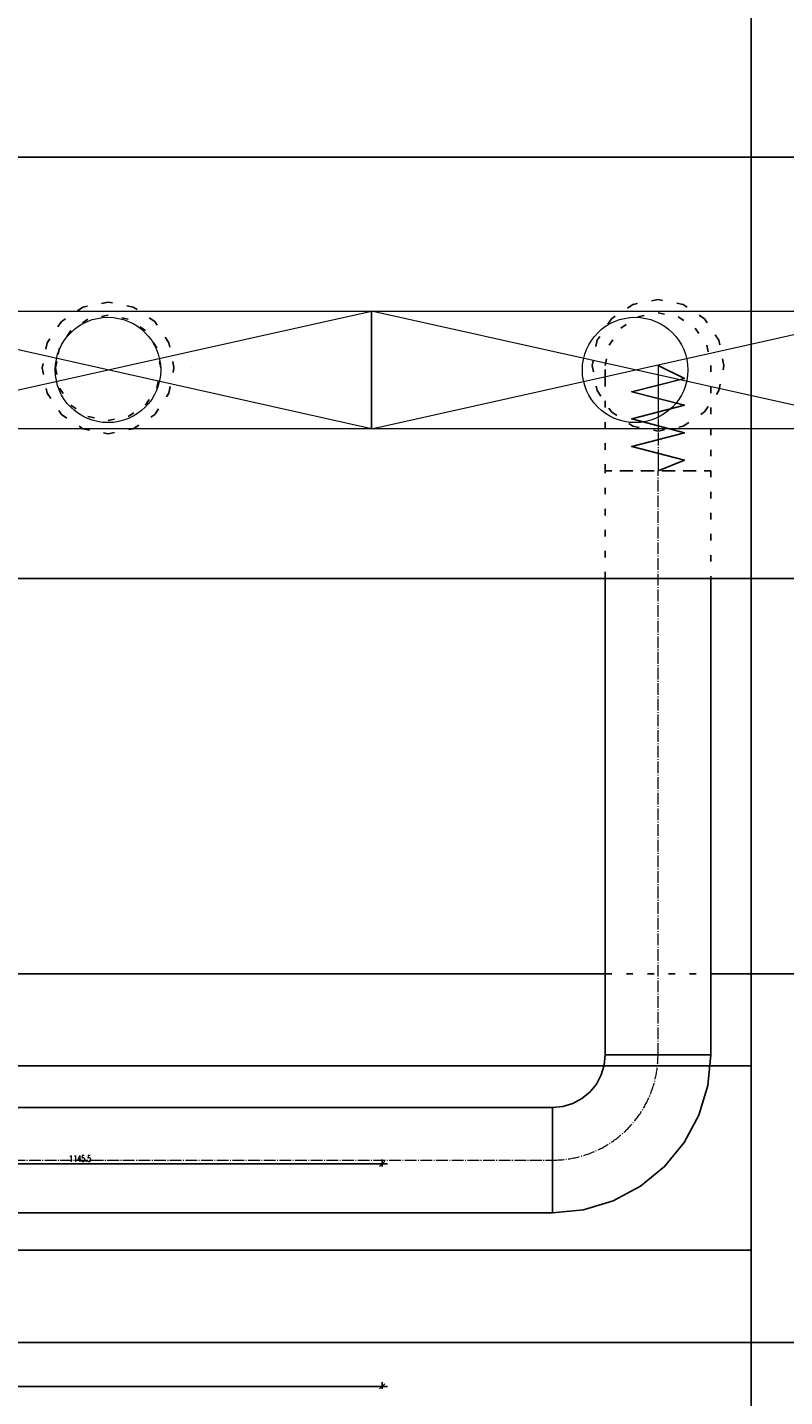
# Model space of a CAD drawing. Header units: centimetres. Extents: x -149939 to 48626, y -46000 to 152985.
# Tile 25 of 256: x -24693 to -23256, y 12051 to 14650. Entities that reach past the tile are written whole.
import ezdxf

# ---------------------------------------------------------------- set-up
doc = ezdxf.new("R2010")
doc.units = ezdxf.units.CM
doc.header["$LTSCALE"] = 50
doc.header["$PDMODE"] = 35
doc.header["$PDSIZE"] = 0.1
for name, pattern in [('01-103-Went PP_poziom-0_5$0$DASHDOT', [25.4, 12.7, -6.35, 0, -6.35]), ('CADVENT_CENTERLINE', [9.9, 7.4, -1, 0.5, -1]), ('CADVENT_HIDDEN', [0.8, 0.25, -0.55]), ('Kondygnacja  -0_5$0$HIDDEN', [9.525, 6.35, -3.175]), ('Kondygnacja  -0_5$0$HIDDEN2', [4.7625, 3.175, -1.5875])]:
    doc.linetypes.add(name, pattern=pattern)
doc.layers.get('0').update_dxf_attribs({"color": 8})
doc.layers.get('DEFPOINTS').update_dxf_attribs({"color": 8})
for name, color, linetype in [('01-103-Went PP_poziom-0_5$0$L_Nawiew', 7, 'Continuous'), ('01-103-Went PP_poziom-0_5$0$L_oś symetrii', 7, 'Continuous'), ('bgde-nawiewEXP', 7, 'Continuous'), ('bgde-nawiewHIDDEN', 250, 'Continuous'), ('Kondygnacja  -0_5$0$ARCH_KONSTR_POWYŻEJ RZUTU', 8, 'Kondygnacja  -0_5$0$HIDDEN'), ('Kondygnacja  -0_5$0$ARCH_KONSTR_POWYŻEJ RZUTU_IST', 8, 'Kondygnacja  -0_5$0$HIDDEN2')]:
    doc.layers.add(name, color=color, linetype=linetype)
for name, color, linetype, lineweight in [('bgde-nawiewCEN', 7, 'Continuous', 13), ('bgde_nawiewnik', 11, 'Continuous', 5), ('Kondygnacja  -0_5$0$ARCH_INFO_WYMIARY', 8, 'Continuous', 9)]:
    doc.layers.add(name, color=color, linetype=linetype, lineweight=lineweight)
doc.styles.add('Kondygnacja  -0_5$0$Romans', font='Romans.shx', dxfattribs={"width": 0.7})
doc.dimstyles.new('Kondygnacja  -0_5$0$Wymiary 1-100', dxfattribs={"dimtxt": 12, "dimasz": 10, "dimexe": 5, "dimexo": 0, "dimgap": 4, "dimtad": 1, "dimrnd": 0.5, "dimzin": 12, "dimdsep": 46, "dimtxsty": 'Kondygnacja  -0_5$0$Romans', "dimblk": 'Kondygnacja  -0_5$0$_Oblique', "dimcen": 10, "dimdle": 10, "dimclrt": 55, "dimazin": 0, "dimtfac": 1, "dimtmove": 1, "dimatfit": 3, "dimfxl": 8, "dimfxlon": 1, "dimtolj": 1, "dimtzin": 0, "dimarcsym": 0})

# ---------------------------------------------------------------- blocks, each defined once
blk = doc.blocks.new('Kondygnacja  -0_5$0$konstrukcja istniejąca -0.5')
at = {"layer": 'Kondygnacja  -0_5$0$ARCH_KONSTR_POWYŻEJ RZUTU_IST', "ltscale": 10}
for points in [[(9782, 5025), (9782, 6175)], [(8738, 5767.89), (9782, 5767.89)], [(9782, 5732.89), (8738, 5732.89)]]:
    blk.add_lwpolyline(points, dxfattribs=at)
blk = doc.blocks.new('Kondygnacja  -0_5$0$_Oblique')
at = {"color": 0, "linetype": 'ByBlock', "lineweight": -2}
blk.add_line((-0.5, -0.5), (0.5, 0.5), dxfattribs=at)
blk = doc.blocks.new('*D179')
at = {"layer": 'DEFPOINTS', "color": 0}
for p in [(-24020, 81900), (-25165.6, 12687.8), (-24020, 12492.9)]:
    blk.add_point(p, dxfattribs=at)
at = {"layer": 'Kondygnacja  -0_5$0$ARCH_INFO_WYMIARY', "color": 0, "lineweight": -2}
for p, q in [((-25175.6, 12492.9), (-24010, 12492.9)), ((-25165.6, 12500.9), (-25165.6, 12487.9)), ((-24020, 12500.9), (-24020, 12487.9))]:
    blk.add_line(p, q, dxfattribs=at)
at = {"layer": 'Kondygnacja  -0_5$0$ARCH_INFO_WYMIARY', "color": 0, "linetype": 'ByBlock', "lineweight": -2, "xscale": 10, "yscale": 10, "zscale": 10, "rotation": 180}
blk.add_blockref('Kondygnacja  -0_5$0$_Oblique', (-25165.6, 12492.9), dxfattribs=at)
at = {"layer": 'Kondygnacja  -0_5$0$ARCH_INFO_WYMIARY', "color": 0, "linetype": 'ByBlock', "lineweight": -2, "xscale": 10, "yscale": 10, "zscale": 10}
blk.add_blockref('Kondygnacja  -0_5$0$_Oblique', (-24020, 12492.9), dxfattribs=at)
at = {"layer": 'Kondygnacja  -0_5$0$ARCH_INFO_WYMIARY', "color": 55, "insert": (-24592.8, 12502.9), "char_height": 12, "attachment_point": 5, "style": 'Kondygnacja  -0_5$0$Romans'}
blk.add_mtext('\\A1;1145.5', dxfattribs=at)
blk = doc.blocks.new('*D212')
at = {"layer": 'DEFPOINTS', "color": 0}
for p in [(-30586.3, 81900), (-30681.1, 12489.5), (9064, 12489.5)]:
    blk.add_point(p, dxfattribs=at)
at = {"layer": 'Kondygnacja  -0_5$0$ARCH_INFO_WYMIARY', "color": 0, "lineweight": -2}
for p, q in [((-30673.1, 81900), (-30686.1, 81900)), ((-30681.1, 81910), (-30681.1, 12479.5)), ((-30673.1, 12489.5), (-30686.1, 12489.5))]:
    blk.add_line(p, q, dxfattribs=at)
at = {"layer": 'Kondygnacja  -0_5$0$ARCH_INFO_WYMIARY', "color": 0, "linetype": 'ByBlock', "lineweight": -2, "xscale": 10, "yscale": 10, "zscale": 10}
for p, rotation in [((-30681.1, 81900), 90), ((-30681.1, 12489.5), 270)]:
    blk.add_blockref('Kondygnacja  -0_5$0$_Oblique', p, dxfattribs=dict(at, rotation=rotation))
at = {"layer": 'Kondygnacja  -0_5$0$ARCH_INFO_WYMIARY', "color": 55, "insert": (-30691.1, 47194.8), "char_height": 12, "attachment_point": 5, "rotation": 90, "style": 'Kondygnacja  -0_5$0$Romans'}
blk.add_mtext('\\A1;69410.5', dxfattribs=at)
blk = doc.blocks.new('*D218')
at = {"layer": 'DEFPOINTS', "color": 0}
for p in [(-29180, 78695), (-24020, 12369.5), (-24020, 12070.3)]:
    blk.add_point(p, dxfattribs=at)
at = {"layer": 'Kondygnacja  -0_5$0$ARCH_INFO_WYMIARY', "color": 0, "lineweight": -2}
for p, q in [((-29190, 12070.3), (-24010, 12070.3)), ((-29180, 12078.3), (-29180, 12065.3)), ((-24020, 12078.3), (-24020, 12065.3))]:
    blk.add_line(p, q, dxfattribs=at)
at = {"layer": 'Kondygnacja  -0_5$0$ARCH_INFO_WYMIARY', "color": 0, "linetype": 'ByBlock', "lineweight": -2, "xscale": 10, "yscale": 10, "zscale": 10, "rotation": 180}
blk.add_blockref('Kondygnacja  -0_5$0$_Oblique', (-29180, 12070.3), dxfattribs=at)
at = {"layer": 'Kondygnacja  -0_5$0$ARCH_INFO_WYMIARY', "color": 0, "linetype": 'ByBlock', "lineweight": -2, "xscale": 10, "yscale": 10, "zscale": 10}
blk.add_blockref('Kondygnacja  -0_5$0$_Oblique', (-24020, 12070.3), dxfattribs=at)
at = {"layer": 'Kondygnacja  -0_5$0$ARCH_INFO_WYMIARY', "color": 55, "insert": (-26600, 12080.3), "char_height": 12, "attachment_point": 5, "style": 'Kondygnacja  -0_5$0$Romans'}
blk.add_mtext('\\A1;5160', dxfattribs=at)
blk = doc.blocks.new('A$C066D7839')
at = {"layer": 'bgde_nawiewnik', "color": 7}
for p, q in [((-50, -11.15), (-50, 11.15)), ((-50, 11.15), (50, 11.15)), ((-50, -11.15), (50, 11.15)), ((50, -11.15), (-50, 11.15)), ((50, 11.15), (50, -11.15)), ((50, -11.15), (-50, -11.15))]:
    blk.add_line(p, q, dxfattribs=at)
blk.add_circle((0, 0), 10, dxfattribs=at)
blk = doc.blocks.new('*U509')
at = {"layer": '01-103-Went PP_poziom-0_5$0$L_oś symetrii', "linetype": '01-103-Went PP_poziom-0_5$0$DASHDOT', "lineweight": -3}
blk.add_line((0, 0, 0), (0, 0), dxfattribs=at)
blk = doc.blocks.new('*U502')
at = {"layer": '01-103-Went PP_poziom-0_5$0$L_oś symetrii', "linetype": '01-103-Went PP_poziom-0_5$0$DASHDOT', "lineweight": -3}
blk.add_line((0, 0, 0), (0, 0), dxfattribs=at)

msp = doc.modelspace()

# ---------------------------------------------------------------- linework, layer by layer
at = {"layer": 'bgde-nawiewCEN', "linetype": 'CADVENT_CENTERLINE', "ltscale": 0.06}
for p, q in [((-23496.498, 14008.685), (-23496.498, 14008.211)), ((-23496.498, 14008.211), (-23496.498, 14007.085)), ((-23496.498, 14007.085), (-23496.498, 14004.893)), ((-23496.498, 14004.893), (-23496.498, 14001.278)), ((-23496.498, 14001.278), (-23496.498, 13995.885)), ((-23496.498, 13995.885), (-23496.498, 13988.359)), ((-23496.498, 13988.359), (-23496.498, 13978.344)), ((-23496.498, 13978.344), (-23496.498, 13965.485)), ((-23496.498, 13965.485), (-23496.498, 13949.426)), ((-23496.498, 13949.426), (-23496.498, 13929.811)), ((-23496.498, 13929.811), (-23496.498, 13906.285)), ((-23496.498, 13906.285), (-23496.498, 13878.493)), ((-23496.498, 13878.493), (-23496.498, 13827.382)), ((-23496.498, 13827.382), (-23496.498, 13808.685)), ((-23496.498, 12699.847), (-23496.498, 13808.685)), ((-26234.185, 12499.847), (-23696.498, 12499.847))]:
    msp.add_line(p, q, dxfattribs=at)
msp.add_arc((-23696.498, 12699.847), 200, 270, 0, dxfattribs=at)
at = {"layer": 'bgde-nawiewEXP', "linetype": 'Continuous'}
for points in [[(-54602.061, 14403.947), (-12174.813, 14403.947), (-12174.813, 13603.947), (-12164.813, 13603.947), (-12164.813, 14403.947), (-12174.813, 14403.947), (-12174.813, 13603.947)], [(-54602.061, 13603.947), (-12174.813, 13603.947)], [(-23596.498, 13603.947), (-23596.498, 12699.848), (-23396.498, 12699.848), (-23396.498, 13603.947)], [(-26390.185, 12853.743), (-23596.498, 12853.743)], [(-23396.498, 12853.743), (-21909.267, 12853.743), (-21909.267, 12153.743), (-21909.267, 12853.743), (-21795.878, 12853.743)], [(-48104.212, 12153.743), (-21795.878, 12153.743)]]:
    msp.add_lwpolyline(points, dxfattribs=at)
for points in [[(-23696.498, 12399.847), (-23637.971, 12405.612), (-23581.693, 12422.684), (-23529.827, 12450.407), (-23484.366, 12487.715), (-23447.057, 12533.176), (-23419.334, 12585.042), (-23402.262, 12641.32), (-23396.498, 12699.847), (-23596.498, 12699.847), (-23598.419, 12680.338), (-23604.11, 12661.579), (-23613.351, 12644.29), (-23625.787, 12629.137), (-23640.941, 12616.7), (-23658.23, 12607.459), (-23676.989, 12601.769), (-23696.498, 12599.847), (-23696.498, 12407.459)], [(-26234.185, 12399.847), (-23696.498, 12399.847), (-23696.498, 12599.847), (-26234.185, 12599.847), (-26234.185, 12407.459)]]:
    msp.add_lwpolyline(points, close=True, dxfattribs=at)
at = {"layer": 'bgde-nawiewHIDDEN', "linetype": 'CADVENT_HIDDEN'}
for points in [[(-24664.762, 14003.947), (-24655.247, 13956.112), (-24628.151, 13915.559), (-24587.598, 13888.462), (-24539.762, 13878.947), (-24491.927, 13888.462), (-24451.374, 13915.559), (-24424.277, 13956.112), (-24414.762, 14003.947), (-24424.277, 14051.782), (-24451.374, 14092.335), (-24491.927, 14119.432), (-24539.762, 14128.947), (-24587.598, 14119.432), (-24628.151, 14092.335), (-24655.247, 14051.782)], [(-24664.762, 14003.947), (-24655.247, 13956.112), (-24628.151, 13915.559), (-24587.598, 13888.462), (-24539.762, 13878.947), (-24491.927, 13888.462), (-24451.374, 13915.559), (-24424.277, 13956.112), (-24414.762, 14003.947), (-24424.277, 14051.782), (-24451.374, 14092.335), (-24491.927, 14119.432), (-24539.762, 14128.947), (-24587.598, 14119.432), (-24628.151, 14092.335), (-24655.247, 14051.782)], [(-23621.498, 14008.685), (-23611.983, 13960.85), (-23584.886, 13920.297), (-23544.333, 13893.2), (-23496.498, 13883.685), (-23448.663, 13893.2), (-23408.11, 13920.297), (-23381.013, 13960.85), (-23371.498, 14008.685), (-23381.013, 14056.521), (-23408.11, 14097.074), (-23448.663, 14124.17), (-23496.498, 14133.685), (-23544.333, 14124.17), (-23584.886, 14097.074), (-23611.983, 14056.521)], [(-23621.498, 14008.685), (-23611.983, 13960.85), (-23584.886, 13920.297), (-23544.333, 13893.2), (-23496.498, 13883.685), (-23448.663, 13893.2), (-23408.11, 13920.297), (-23381.013, 13960.85), (-23371.498, 14008.685), (-23381.013, 14056.521), (-23408.11, 14097.074), (-23448.663, 14124.17), (-23496.498, 14133.685), (-23544.333, 14124.17), (-23584.886, 14097.074), (-23611.983, 14056.521)], [(-24639.762, 14003.947), (-24632.15, 13965.679), (-24610.473, 13933.236), (-24578.031, 13911.559), (-24539.762, 13903.947), (-24501.494, 13911.559), (-24469.052, 13933.236), (-24447.374, 13965.679), (-24439.762, 14003.947), (-24447.374, 14042.215), (-24469.052, 14074.658), (-24501.494, 14096.335), (-24539.762, 14103.947), (-24578.031, 14096.335), (-24610.473, 14074.658), (-24632.15, 14042.215)], [(-24639.762, 14003.947), (-24632.15, 13965.679), (-24610.473, 13933.236), (-24578.031, 13911.559), (-24539.762, 13903.947), (-24501.494, 13911.559), (-24469.052, 13933.236), (-24447.374, 13965.679), (-24439.762, 14003.947), (-24447.374, 14042.215), (-24469.052, 14074.658), (-24501.494, 14096.335), (-24539.762, 14103.947), (-24578.031, 14096.335), (-24610.473, 14074.658), (-24632.15, 14042.215)], [(-23596.498, 13988.359), (-23596.498, 14008.685), (-23588.886, 14046.954), (-23567.209, 14079.396), (-23534.766, 14101.073), (-23496.498, 14108.685), (-23458.23, 14101.073), (-23425.787, 14079.396), (-23404.11, 14046.954), (-23396.498, 14008.685), (-23396.498, 13808.685), (-23596.498, 13808.685), (-23596.498, 13978.344)]]:
    msp.add_lwpolyline(points, close=True, dxfattribs=at)
for points in [[(-24639.762, 14003.947), (-24632.15, 14042.215)], [(-23596.498, 13603.947), (-23596.498, 13808.685), (-23396.498, 13808.685), (-23396.498, 13603.947)], [(-23596.498, 12853.743), (-23396.498, 12853.743)]]:
    msp.add_lwpolyline(points, dxfattribs=at)
at = {"layer": 'bgde-nawiewHIDDEN'}
for points in [[(-24539.762, 14003.947), (-24539.762, 14003.947)], [(-23496.498, 13808.685), (-23446.498, 13828.781), (-23546.498, 13854.877), (-23446.498, 13880.909), (-23546.498, 13907.171), (-23446.498, 13933.242), (-23546.498, 13958.662), (-23446.498, 13983.685), (-23496.498, 14008.685)]]:
    msp.add_lwpolyline(points, dxfattribs=at)

# ---------------------------------------------------------------- block references
at = {"layer": '01-103-Went PP_poziom-0_5$0$L_Nawiew', "xscale": 10, "yscale": 10, "zscale": 10}
for p in [(-24540, 14000, 730), (-23540, 14000, 1920)]:
    msp.add_blockref('A$C066D7839', p, dxfattribs=at)
at = {"layer": '01-103-Went PP_poziom-0_5$0$L_Nawiew', "extrusion": (0, -1, 2.22045e-16)}
for name, p in [('*U509', (-24592.536, 80.137, -14003.965)), ('*U502', (-24381.923, 80.137, -14003.965))]:
    msp.add_blockref(name, p, dxfattribs=at)
at = {"layer": 'Kondygnacja  -0_5$0$ARCH_KONSTR_POWYŻEJ RZUTU', "xscale": 10, "yscale": 10, "zscale": 10}
msp.add_blockref('Kondygnacja  -0_5$0$konstrukcja istniejąca -0.5', (-121140, -45000), dxfattribs=at)

# ---------------------------------------------------------------- dimensions: what is measured, and where the dimension line sits
at = {"layer": 'Kondygnacja  -0_5$0$ARCH_INFO_WYMIARY'}
dim = msp.add_linear_dim(base=(-30681.114, 12489.5), p1=(-30586.301, 81900), p2=(9064, 12489.5), angle=90, dimstyle='Kondygnacja  -0_5$0$Wymiary 1-100', dxfattribs=at)
dim.commit()
dim.dimension.update_dxf_attribs({"geometry": '*D212', "text_midpoint": (-30691.114, 47194.75)})
for base, p1, p2, picture, middle in [((-24020, 12492.917), (-25165.562, 12687.772), (-24020, 81900), '*D179', (-24592.781, 12502.917)), ((-24020, 12070.305), (-29180, 78695), (-24020, 12369.5), '*D218', (-26600, 12080.305))]:
    dim = msp.add_linear_dim(base=base, p1=p1, p2=p2, dimstyle='Kondygnacja  -0_5$0$Wymiary 1-100', dxfattribs=at)
    dim.commit()
    dim.dimension.update_dxf_attribs({"geometry": picture, "text_midpoint": middle})

doc.saveas('drawing.dxf')
